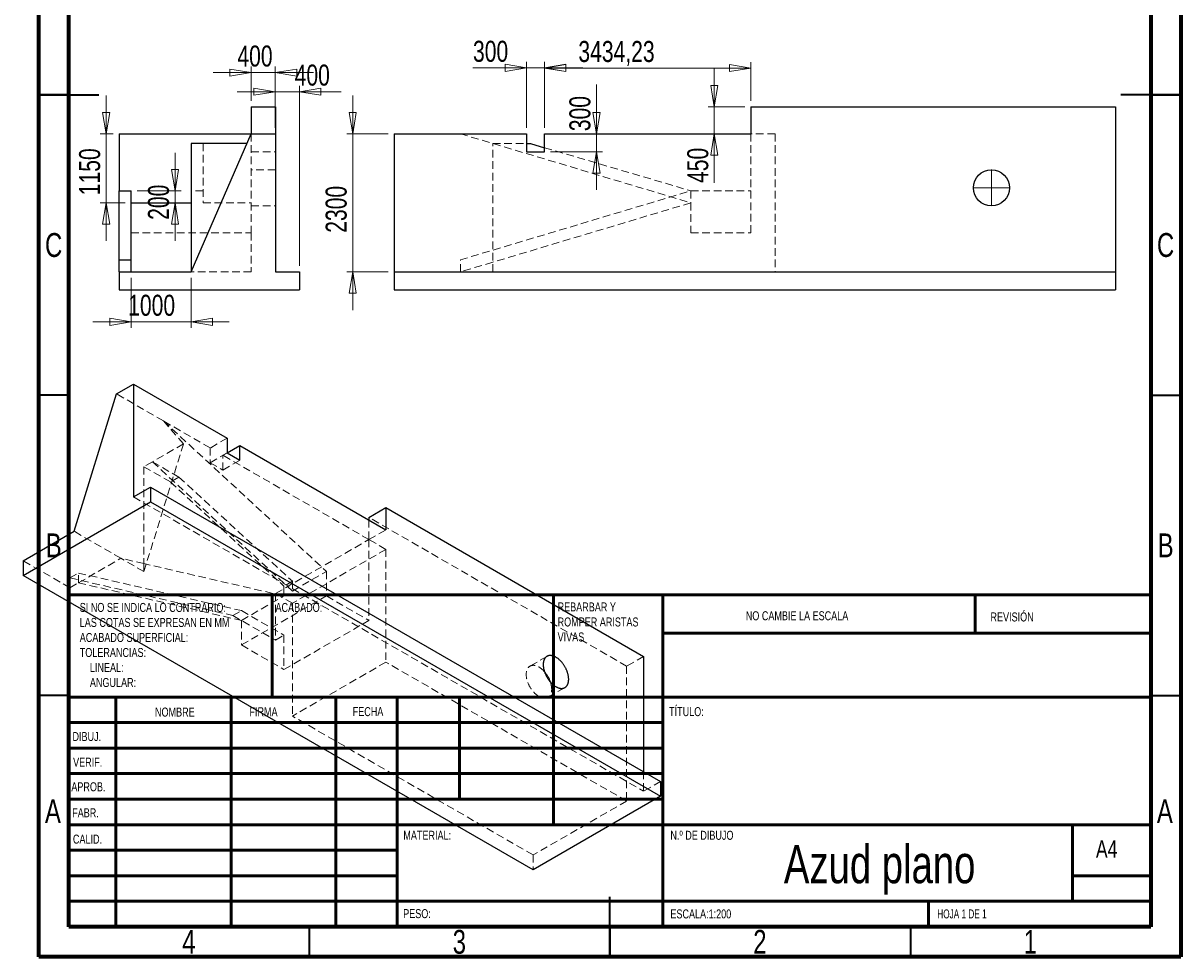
# Model space of a CAD drawing. Header units: millimetres. Extents: x 1 to 205, y 5 to 292.
# Tile 1 of 2: x 12 to 205, y 5 to 160. Entities that reach past the tile are written whole.
import ezdxf

# ---------------------------------------------------------------- set-up
doc = ezdxf.new("R2010")
doc.units = ezdxf.units.MM
doc.linetypes.add('HIDDEN', pattern=[1.905, 1.27, -0.635])
doc.styles.add('SLDTEXTSTYLE0', font='TXT', dxfattribs={"width": 0.75})
doc.styles.add('SLDTEXTSTYLE1', font='TXT', dxfattribs={"width": 0.681818})
doc.dimstyles.new('SLDDIMSTYLE0', dxfattribs={"dimtxt": 3.5, "dimasz": 3.556, "dimexe": 0, "dimexo": 0.0625, "dimgap": 0.875, "dimtad": 1, "dimlfac": 100, "dimrnd": 1e-09, "dimzin": 12, "dimdsep": 46, "dimtxsty": 'SLDTEXTSTYLE0', "dimblk1": 'CLOSED', "dimblk2": 'CLOSED', "dimsah": 1, "dimcen": 0.09, "dimadec": 0, "dimazin": 3, "dimtfac": 1, "dimtmove": 0, "dimatfit": 0, "dimldrblk": 'CLOSED', "dimfxl": 0, "dimfrac": 2, "dimtolj": 1, "dimtzin": 12, "dimarcsym": 0})
doc.dimstyles.new('SLDDIMSTYLE1', dxfattribs={"dimtxt": 3.5, "dimasz": 3.556, "dimexe": 0, "dimexo": 0.0625, "dimgap": 0.875, "dimtad": 1, "dimlfac": 100, "dimrnd": 1e-09, "dimzin": 12, "dimdsep": 46, "dimtxsty": 'SLDTEXTSTYLE0', "dimblk1": 'CLOSED', "dimblk2": 'CLOSED', "dimsah": 1, "dimcen": 0.09, "dimadec": 0, "dimazin": 3, "dimtfac": 1, "dimtofl": 0, "dimtmove": 0, "dimatfit": 3, "dimldrblk": 'CLOSED', "dimfxl": 0, "dimfrac": 2, "dimtolj": 1, "dimtzin": 12, "dimarcsym": 0})

# ---------------------------------------------------------------- blocks, each defined once
blk = doc.blocks.new('SW_NOTE_0')
at = {"color": 0, "linetype": 'Continuous', "lineweight": 0, "char_height": 1.5, "attachment_point": 1, "style": 'SLDTEXTSTYLE0'}
for s, insert in [('SI NO SE INDICA LO CONTRARIO:', (0, 1.93)), ('LAS COTAS SE EXPRESAN EN MM', (0, -0.57)), ('ACABADO SUPERFICIAL:', (0, -3.07)), ('TOLERANCIAS:', (0, -5.57)), ('LINEAL:', (1.69, -8.07)), ('ANGULAR:', (1.69, -10.57))]:
    blk.add_mtext(s, dxfattribs=dict(at, insert=insert))
blk = doc.blocks.new('SW_NOTE_1')
at = {"color": 0, "linetype": 'Continuous', "lineweight": 0, "char_height": 1.5, "attachment_point": 1, "style": 'SLDTEXTSTYLE0'}
for s, insert in [('REBARBAR Y', (0, 1.93)), ('ROMPER ARISTAS', (0, -0.57)), ('VIVAS', (0, -3.07))]:
    blk.add_mtext(s, dxfattribs=dict(at, insert=insert))
blk = doc.blocks.new('_Closed')
at = {"color": 0, "linetype": 'ByBlock', "lineweight": -2}
for p, q in [((-1, 0.166667), (0, 0)), ((-1, 0.166667), (-1, -0.166667)), ((0, 0), (-1, -0.166667)), ((0, 0), (-1, 0))]:
    blk.add_line(p, q, dxfattribs=at)
blk = doc.blocks.new('_D')
at = {"color": 7, "linetype": 'Continuous', "lineweight": 18}
for p, q in [((67.22, 142.02), (67.22, 148.37)), ((73.12, 142.02), (66.22, 142.02)), ((67.22, 119.02), (67.22, 142.02)), ((73.12, 119.02), (66.22, 119.02)), ((67.22, 119.02), (67.22, 112.67))]:
    blk.add_line(p, q, dxfattribs=at)
at = {"color": 7, "linetype": 'Continuous', "lineweight": 18, "xscale": 3.556, "yscale": 3.556}
for p, rotation in [((67.22, 142.02, 15), 270.0000000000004), ((67.22, 119.02, 15), 90.0000000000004)]:
    blk.add_blockref('_Closed', p, dxfattribs=dict(at, rotation=rotation))
at = {"color": 7, "linetype": 'Continuous', "lineweight": 18, "insert": (62.71, 125.54), "char_height": 3.5, "attachment_point": 1, "rotation": 90, "style": 'SLDTEXTSTYLE0'}
blk.add_mtext('2300', dxfattribs=at)
blk = doc.blocks.new('_D_1')
at = {"color": 7, "linetype": 'Continuous', "lineweight": 18}
for p, q in [((99.14, 143.02), (99.14, 153.96)), ((99.14, 152.96), (133.48, 152.96)), ((133.48, 147.52), (133.48, 153.96))]:
    blk.add_line(p, q, dxfattribs=at)
at = {"color": 7, "linetype": 'Continuous', "lineweight": 18, "xscale": 3.556, "yscale": 3.556, "rotation": 180.0000000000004}
blk.add_blockref('_Closed', (99.14, 152.96, 15), dxfattribs=at)
at = {"color": 7, "linetype": 'Continuous', "lineweight": 18, "xscale": 3.556, "yscale": 3.556}
blk.add_blockref('_Closed', (133.48, 152.96, 15), dxfattribs=at)
at = {"color": 7, "linetype": 'Continuous', "lineweight": 18, "insert": (104.76, 157.47), "char_height": 3.5, "attachment_point": 1, "style": 'SLDTEXTSTYLE0'}
blk.add_mtext('3434,23', dxfattribs=at)
blk = doc.blocks.new('_D_2')
at = {"color": 7, "linetype": 'Continuous', "lineweight": 18}
for p, q in [((127.38, 146.52), (127.38, 152.87)), ((132.48, 146.52), (126.38, 146.52)), ((127.38, 146.52), (127.38, 142.02)), ((127.38, 142.02), (127.38, 133.83))]:
    blk.add_line(p, q, dxfattribs=at)
at = {"color": 7, "linetype": 'Continuous', "lineweight": 18, "xscale": 3.556, "yscale": 3.556}
for p, rotation in [((127.38, 146.52, 15), 270.0000000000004), ((127.38, 142.02, 15), 90.0000000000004)]:
    blk.add_blockref('_Closed', p, dxfattribs=dict(at, rotation=rotation))
at = {"color": 7, "linetype": 'Continuous', "lineweight": 18, "insert": (122.87, 133.83), "char_height": 3.5, "attachment_point": 1, "rotation": 90, "style": 'SLDTEXTSTYLE0'}
blk.add_mtext('450', dxfattribs=at)
blk = doc.blocks.new('_D_3')
at = {"color": 7, "linetype": 'Continuous', "lineweight": 18}
for p, q in [((96.14, 152.99), (87.23, 152.99)), ((96.14, 143.02), (96.14, 153.99)), ((96.14, 152.99), (99.14, 152.99)), ((99.14, 143.02), (99.14, 153.99)), ((99.14, 152.99), (105.49, 152.99))]:
    blk.add_line(p, q, dxfattribs=at)
at = {"color": 7, "linetype": 'Continuous', "lineweight": 18, "xscale": 3.556, "yscale": 3.556}
blk.add_blockref('_Closed', (96.14, 152.99, 15), dxfattribs=at)
at = {"color": 7, "linetype": 'Continuous', "lineweight": 18, "xscale": 3.556, "yscale": 3.556, "rotation": 180.0000000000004}
blk.add_blockref('_Closed', (99.14, 152.99, 15), dxfattribs=at)
at = {"color": 7, "linetype": 'Continuous', "lineweight": 18, "insert": (87.23, 157.5), "char_height": 3.5, "attachment_point": 1, "style": 'SLDTEXTSTYLE0'}
blk.add_mtext('300', dxfattribs=at)
blk = doc.blocks.new('_D_4')
at = {"color": 7, "linetype": 'Continuous', "lineweight": 18}
for p, q in [((107.78, 142.02), (107.78, 150.21)), ((107.78, 139.02), (107.78, 142.02)), ((100.14, 139.02), (108.78, 139.02)), ((107.78, 139.02), (107.78, 132.67))]:
    blk.add_line(p, q, dxfattribs=at)
at = {"color": 7, "linetype": 'Continuous', "lineweight": 18, "xscale": 3.556, "yscale": 3.556}
for p, rotation in [((107.78, 142.02, 15), 270.0000000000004), ((107.78, 139.02, 15), 90.0000000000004)]:
    blk.add_blockref('_Closed', p, dxfattribs=dict(at, rotation=rotation))
at = {"color": 7, "linetype": 'Continuous', "lineweight": 18, "insert": (103.26, 142.45), "char_height": 3.5, "attachment_point": 1, "rotation": 90, "style": 'SLDTEXTSTYLE0'}
blk.add_mtext('300', dxfattribs=at)
blk = doc.blocks.new('SW_CENTERMARKSYMBOL_0')
at = {"color": 0, "linetype": 'Continuous', "lineweight": 0}
for p, q in [((0, 0.05), (0, 3.025)), ((-0.05, 0), (-3.025, 0)), ((0, 0), (-0.025, 0)), ((0, 0), (0, 0.025)), ((0, 0), (0, -0.025)), ((0, 0), (0.025, 0)), ((0.05, 0), (3.025, 0)), ((0, -0.05), (0, -3.025))]:
    blk.add_line(p, q, dxfattribs=at)
blk = doc.blocks.new('_D_5')
at = {"color": 7, "linetype": 'Continuous', "lineweight": 18}
for p, q in [((30.34, 118.02), (30.34, 109.71)), ((40.34, 118.02), (40.34, 109.71)), ((30.34, 110.71), (23.99, 110.71)), ((40.34, 110.71), (30.34, 110.71)), ((40.34, 110.71), (46.69, 110.71))]:
    blk.add_line(p, q, dxfattribs=at)
at = {"color": 7, "linetype": 'Continuous', "lineweight": 18, "xscale": 3.556, "yscale": 3.556}
blk.add_blockref('_Closed', (30.34, 110.71, 0.64), dxfattribs=at)
at = {"color": 7, "linetype": 'Continuous', "lineweight": 18, "xscale": 3.556, "yscale": 3.556, "rotation": 180.0000000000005}
blk.add_blockref('_Closed', (40.34, 110.71, 0.64), dxfattribs=at)
at = {"color": 7, "linetype": 'Continuous', "lineweight": 18, "insert": (29.86, 115.22), "char_height": 3.5, "attachment_point": 1, "style": 'SLDTEXTSTYLE0'}
blk.add_mtext('1000', dxfattribs=at)
blk = doc.blocks.new('_D_6')
at = {"color": 7, "linetype": 'Continuous', "lineweight": 18}
for p, q in [((37.66, 132.52), (37.66, 138.87)), ((31.34, 132.52), (38.66, 132.52)), ((37.66, 130.52), (37.66, 132.52)), ((37.66, 130.52), (37.66, 124.17))]:
    blk.add_line(p, q, dxfattribs=at)
at = {"color": 7, "linetype": 'Continuous', "lineweight": 18, "xscale": 3.556, "yscale": 3.556}
for p, rotation in [((37.66, 132.52, 0.64), 270.0000000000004), ((37.66, 130.52, 0.64), 90.0000000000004)]:
    blk.add_blockref('_Closed', p, dxfattribs=dict(at, rotation=rotation))
at = {"color": 7, "linetype": 'Continuous', "lineweight": 18, "insert": (33.15, 127.69), "char_height": 3.5, "attachment_point": 1, "rotation": 90, "style": 'SLDTEXTSTYLE0'}
blk.add_mtext('200', dxfattribs=at)
blk = doc.blocks.new('_D_7')
at = {"color": 7, "linetype": 'Continuous', "lineweight": 18}
for p, q in [((50.34, 152.2), (43.99, 152.2)), ((50.34, 147.52), (50.34, 153.2)), ((50.34, 152.2), (54.34, 152.2)), ((54.34, 147.52), (54.34, 153.2)), ((54.34, 152.2), (60.69, 152.2))]:
    blk.add_line(p, q, dxfattribs=at)
at = {"color": 7, "linetype": 'Continuous', "lineweight": 18, "xscale": 3.556, "yscale": 3.556}
blk.add_blockref('_Closed', (50.34, 152.2, 0.64), dxfattribs=at)
at = {"color": 7, "linetype": 'Continuous', "lineweight": 18, "xscale": 3.556, "yscale": 3.556, "rotation": 180.0000000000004}
blk.add_blockref('_Closed', (54.34, 152.2, 0.64), dxfattribs=at)
at = {"color": 7, "linetype": 'Continuous', "lineweight": 18, "insert": (48.03, 156.71), "char_height": 3.5, "attachment_point": 1, "style": 'SLDTEXTSTYLE0'}
blk.add_mtext('400', dxfattribs=at)
blk = doc.blocks.new('_D_8')
at = {"color": 7, "linetype": 'Continuous', "lineweight": 18}
for p, q in [((26.2, 142.02), (26.2, 148.37)), ((27.34, 142.02), (25.2, 142.02)), ((26.2, 142.02), (26.2, 130.52)), ((29.34, 130.52), (25.2, 130.52)), ((26.2, 130.52), (26.2, 124.17))]:
    blk.add_line(p, q, dxfattribs=at)
at = {"color": 7, "linetype": 'Continuous', "lineweight": 18, "xscale": 3.556, "yscale": 3.556}
for p, rotation in [((26.2, 142.02, 0.64), 270.0000000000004), ((26.2, 130.52, 0.64), 90.0000000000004)]:
    blk.add_blockref('_Closed', p, dxfattribs=dict(at, rotation=rotation))
at = {"color": 7, "linetype": 'Continuous', "lineweight": 18, "insert": (21.69, 131.79), "char_height": 3.5, "attachment_point": 1, "rotation": 90, "style": 'SLDTEXTSTYLE0'}
blk.add_mtext('1150', dxfattribs=at)
blk = doc.blocks.new('_D_9')
at = {"color": 7, "linetype": 'Continuous', "lineweight": 18}
for p, q in [((54.34, 149.02), (47.99, 149.02)), ((54.34, 143.02), (54.34, 150.02)), ((54.34, 149.02), (58.34, 149.02)), ((58.34, 120.02), (58.34, 150.02)), ((58.34, 149.02), (65.31, 149.02))]:
    blk.add_line(p, q, dxfattribs=at)
at = {"color": 7, "linetype": 'Continuous', "lineweight": 18, "xscale": 3.556, "yscale": 3.556}
blk.add_blockref('_Closed', (54.34, 149.02, 0.64), dxfattribs=at)
at = {"color": 7, "linetype": 'Continuous', "lineweight": 18, "xscale": 3.556, "yscale": 3.556, "rotation": 180.0000000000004}
blk.add_blockref('_Closed', (58.34, 149.02, 0.64), dxfattribs=at)
at = {"color": 7, "linetype": 'Continuous', "lineweight": 18, "insert": (57.56, 153.54), "char_height": 3.5, "attachment_point": 1, "style": 'SLDTEXTSTYLE0'}
blk.add_mtext('400', dxfattribs=at)

msp = doc.modelspace()

# ---------------------------------------------------------------- linework, layer by layer
at = {"color": 7, "linetype": 'Continuous', "lineweight": 70}
for p, q in [((15, 5), (15, 292)), ((205, 292), (205, 5)), ((20, 10), (20, 287)), ((200, 287), (200, 10)), ((200, 10), (20, 10)), ((205, 5), (15, 5))]:
    msp.add_line(p, q, dxfattribs=at)
at = {"color": 7, "linetype": 'Continuous', "lineweight": 35}
for p, q in [((15, 148.5), (25, 148.5)), ((20, 148.5), (15, 148.5)), ((205, 148.5), (195, 148.5)), ((200, 148.5), (205, 148.5)), ((20, 98.5), (15, 98.5)), ((200, 98.5), (205, 98.5)), ((20, 48.5), (15, 48.5)), ((200, 48.5), (205, 48.5)), ((110, 5), (110, 15)), ((60, 10), (60, 5)), ((110, 10), (110, 5)), ((160, 10), (160, 5))]:
    msp.add_line(p, q, dxfattribs=at)
at = {"color": 7, "linetype": 'Continuous', "lineweight": 25}
for p, q in [((50.34422, 146.52277), (50.34422, 142.02277)), ((50.34422, 146.52277), (54.34422, 146.52277)), ((54.34422, 146.52277), (54.34422, 142.02277)), ((133.47815, 146.52277), (133.47815, 142.02277)), ((133.47815, 146.52277), (194.11742, 146.52277)), ((194.11742, 146.52277), (194.11742, 119.02277)), ((28.34422, 142.02277), (50.34422, 142.02277)), ((28.34422, 142.02277), (28.34422, 132.52277)), ((40.34422, 119.02277), (50.34422, 142.02277)), ((50.34422, 142.02277), (54.34422, 142.02277)), ((54.34422, 142.02277), (54.34422, 119.02277)), ((74.11742, 142.02277), (96.1359, 142.02277)), ((74.11742, 142.02277), (74.11742, 119.02277)), ((96.1359, 142.02277), (96.1359, 139.02277)), ((99.1359, 139.02277), (99.1359, 142.02277)), ((99.1359, 142.02277), (133.47815, 142.02277)), ((42.34422, 140.40031), (40.34422, 140.40031)), ((40.34422, 140.40031), (40.34422, 120.64523)), ((49.6388, 140.40031), (42.34422, 140.40031)), ((96.1359, 140.40031), (96.77631, 140.40031)), ((96.1359, 139.02277), (99.1359, 139.02277)), ((96.77631, 140.40031), (99.1359, 139.70419)), ((28.34422, 132.52277), (30.34422, 132.52277)), ((28.34422, 121.02277), (28.34422, 132.52277)), ((30.34422, 121.02277), (30.34422, 132.52277)), ((30.34422, 130.52277), (40.34422, 130.52277)), ((28.34422, 121.02277), (30.34422, 121.02277)), ((28.34422, 119.02277), (28.34422, 121.02277)), ((30.34422, 119.02277), (30.34422, 121.02277)), ((40.34422, 120.64523), (40.34422, 119.02277)), ((28.34422, 119.02277), (28.34422, 116.02277)), ((28.34422, 119.02277), (40.34422, 119.02277)), ((54.34422, 119.02277), (58.34422, 119.02277)), ((58.34422, 119.02277), (58.34422, 116.02277)), ((74.11742, 119.02277), (74.11742, 116.02277)), ((74.11742, 119.02277), (194.11742, 119.02277)), ((194.11742, 119.02277), (194.11742, 116.02277)), ((28.34422, 116.02277), (58.34422, 116.02277)), ((74.11742, 116.02277), (194.11742, 116.02277)), ((27.94305, 98.70255), (30.77148, 100.33536)), ((30.77148, 100.33536), (30.77148, 81.55492)), ((30.77148, 100.33536), (46.34089, 91.34733)), ((20.87198, 75.84007), (27.94305, 98.70255)), ((46.34089, 91.34733), (46.34089, 88.89771)), ((46.34089, 88.89811), (48.46221, 90.12272)), ((46.34089, 88.89771), (48.46221, 87.6731)), ((48.46221, 87.6731), (48.46221, 90.12272)), ((48.46221, 90.12272), (72.74585, 76.10407)), ((30.77148, 81.55492), (33.5999, 83.18774)), ((33.5999, 83.18774), (33.5999, 80.73812)), ((33.5999, 83.18774), (118.45272, 34.20325)), ((12.3867, 68.49199), (33.5999, 80.73812)), ((33.5999, 80.73812), (118.45272, 31.75363)), ((69.91743, 78.14569), (72.74585, 79.7785)), ((72.74585, 79.7785), (72.74585, 76.10407)), ((72.74585, 79.7785), (115.62429, 55.02531)), ((69.91743, 78.14569), (69.91743, 77.73689)), ((12.3867, 70.94162), (20.87198, 75.84007)), ((12.3867, 70.94162), (12.3867, 68.49199)), ((97.23952, 19.50751), (12.3867, 68.49199)), ((115.62429, 55.02531), (115.62429, 35.83607)), ((118.45272, 34.20325), (118.45272, 31.75363)), ((118.45272, 31.75363), (97.23952, 19.50751))]:
    msp.add_line(p, q, dxfattribs=at)
at = {"color": 7, "linetype": 'HIDDEN', "lineweight": 18}
for p, q in [((50.34422, 142.02277), (50.34422, 130.52277)), ((85.12666, 142.02277), (123.47815, 130.52277)), ((137.47815, 142.02277), (133.47815, 142.02277)), ((133.47815, 142.02277), (133.47815, 125.52277)), ((137.47815, 142.02277), (137.47815, 119.02277)), ((42.34422, 140.40031), (42.34422, 130.52277)), ((50.34422, 139.02277), (54.34422, 139.02277)), ((90.53742, 119.02277), (90.53742, 140.40031)), ((90.53742, 140.40031), (96.1359, 140.40031)), ((99.1359, 139.70419), (123.47815, 132.52277)), ((54.34422, 136.02277), (50.34422, 136.02277)), ((42.34422, 132.52277), (40.34422, 132.52277)), ((85.12666, 121.02277), (123.47815, 132.52277)), ((123.47815, 132.52277), (123.47815, 130.52277)), ((123.47815, 132.52277), (133.47815, 132.52277)), ((42.34422, 130.52277), (50.34422, 130.52277)), ((50.34422, 130.52277), (50.34422, 125.52277)), ((50.34422, 130.02277), (54.34422, 130.02277)), ((123.47815, 130.52277), (90.53742, 120.64523)), ((123.47815, 130.52277), (123.47815, 125.52277)), ((30.34422, 125.52277), (50.34422, 125.52277)), ((50.34422, 125.52277), (50.34422, 119.02277)), ((123.47815, 125.52277), (133.47815, 125.52277)), ((85.12666, 119.02277), (85.12666, 121.02277)), ((90.53742, 120.64523), (85.12666, 119.02277)), ((50.34422, 119.02277), (40.34422, 119.02277)), ((35.72776, 94.20853), (27.94305, 98.70255)), ((43.51246, 89.71451), (35.72776, 94.20853)), ((35.72776, 94.20853), (62.84636, 69.16308)), ((39.05494, 90.38708), (35.72776, 94.20853)), ((46.34089, 91.34733), (43.51246, 89.71451)), ((32.48268, 69.13736), (39.05494, 90.38708)), ((39.05494, 90.38708), (33.89689, 87.4094)), ((43.51246, 89.71451), (43.51246, 87.26489)), ((43.51246, 87.26489), (46.34089, 88.89771)), ((45.63379, 88.4899), (46.34089, 88.89811)), ((33.89689, 87.4094), (32.48268, 86.59299)), ((33.89689, 87.4094), (38.30845, 84.86266)), ((33.89689, 87.4094), (57.1895, 65.89744)), ((43.51246, 87.26489), (45.63379, 86.04028)), ((45.63379, 86.04028), (45.63379, 88.4899)), ((69.91743, 74.47125), (45.63379, 88.4899)), ((45.63379, 86.04028), (48.46221, 87.6731)), ((32.48268, 86.59299), (32.48268, 70.46216)), ((32.48268, 86.59299), (36.89424, 84.04625)), ((38.30845, 84.86266), (36.89424, 84.04625)), ((38.30845, 84.86266), (57.1895, 67.53052)), ((36.89424, 84.04625), (55.77529, 66.71412)), ((30.77148, 81.55492), (115.62429, 32.57044)), ((112.79586, 53.39249), (69.91743, 78.14569)), ((69.91743, 77.73689), (69.91743, 74.47125)), ((28.65669, 71.34605), (20.87198, 75.84007)), ((69.91743, 74.47125), (72.74585, 76.10407)), ((54.36108, 65.49077), (69.91743, 74.47125)), ((69.91743, 74.47125), (69.91743, 60.99833)), ((72.74585, 72.83844), (69.91743, 74.47125)), ((21.58562, 67.26401), (28.65669, 71.34605)), ((32.48268, 70.46216), (28.65669, 71.34605)), ((32.48268, 69.13736), (28.65669, 71.34605)), ((72.74585, 72.83844), (57.1895, 63.85795)), ((72.74585, 72.83844), (72.74585, 54.058)), ((20.17141, 66.4476), (12.3867, 70.94162)), ((32.48268, 70.46216), (32.48268, 69.13736)), ((55.77529, 65.08103), (32.48268, 70.46216)), ((20.17141, 68.08068), (21.58562, 68.89709)), ((20.17141, 66.4476), (20.17141, 68.08068)), ((20.17141, 68.08068), (47.29001, 61.81567)), ((21.58562, 67.26401), (21.58562, 68.89709)), ((21.58562, 68.89709), (48.70422, 62.63208)), ((57.1895, 67.53052), (55.77529, 66.71412)), ((57.1895, 65.89744), (62.84636, 69.16308)), ((57.1895, 67.53052), (57.1895, 65.89744)), ((62.84636, 69.16308), (62.84636, 65.08037)), ((20.17141, 66.4476), (21.58562, 67.26401)), ((21.58562, 67.26401), (48.70422, 60.99899)), ((54.36108, 65.49077), (54.36108, 57.73363)), ((57.1895, 63.85795), (54.36108, 65.49077)), ((55.77529, 66.71412), (55.77529, 65.08103)), ((48.70422, 60.99899), (55.77529, 65.08103)), ((48.70422, 56.91629), (62.84636, 65.08037)), ((57.1895, 63.85795), (57.1895, 45.07751)), ((62.84636, 65.08037), (69.91743, 60.99833)), ((47.29001, 61.81567), (48.70422, 62.63208)), ((47.29001, 61.81567), (54.36108, 57.73363)), ((48.70422, 62.63208), (55.77529, 58.55004)), ((48.70422, 60.99899), (48.70422, 56.91629)), ((55.77529, 52.83425), (69.91743, 60.99833)), ((54.36108, 57.73363), (55.77529, 58.55004)), ((55.77529, 58.55004), (55.77529, 52.83425)), ((48.70422, 56.91629), (55.77529, 52.83425)), ((72.74585, 54.058), (57.1895, 45.07751)), ((112.79586, 30.93762), (72.74585, 54.058)), ((99.53025, 55.02519), (96.70182, 53.39237)), ((115.62429, 55.02531), (112.79586, 53.39249)), ((112.79586, 53.39249), (112.79586, 30.93762)), ((99.70158, 48.19608), (102.53, 49.82889)), ((97.23952, 21.95713), (57.1895, 45.07751)), ((115.62429, 35.83607), (115.62429, 32.57044)), ((118.45272, 34.20325), (115.62429, 32.57044)), ((112.79586, 30.93762), (97.23952, 21.95713)), ((97.23952, 21.95713), (97.23952, 19.50751))]:
    msp.add_line(p, q, dxfattribs=at)
at = {"color": 7, "linetype": 'Continuous', "lineweight": 50}
for p, q in [((20, 65.25), (200, 65.25)), ((20, 65.25), (20, 10)), ((53.8, 48.25), (53.8, 65.25)), ((100.6, 65.25), (100.6, 27)), ((118.8, 65.25), (118.8, 10)), ((170.8, 58.875), (170.8, 65.25)), ((200, 58.875), (118.8, 58.875)), ((200, 48.25), (20, 48.25)), ((27.8, 48.25), (27.8, 10)), ((46.99095, 48.25), (46.99095, 10)), ((64.39893, 48.25), (64.39893, 10)), ((74.6, 10), (74.6, 48.25)), ((85, 31.25), (85, 48.25)), ((118.8, 44), (20, 44)), ((118.8, 39.75), (20, 39.75)), ((118.8, 35.5), (20, 35.5)), ((118.8, 31.25), (20, 31.25)), ((74.6, 27), (20, 27)), ((74.6, 27), (200, 27)), ((187, 14.25), (187, 27)), ((74.6, 22.74993), (20, 22.74993)), ((74.6, 18.5), (20, 18.5)), ((200, 18.5), (187, 18.5)), ((20, 14.25), (200, 14.25)), ((163, 10), (163, 14.25))]:
    msp.add_line(p, q, dxfattribs=at)
at = {"color": 7, "linetype": 'Continuous', "lineweight": 25, "flags": 128}
msp.add_lwpolyline([(103.15144, 51.20243), (103.15019, 51.28724), (103.14645, 51.3734), (103.1402, 51.46079), (103.13147, 51.54933), (103.12026, 51.6389), (103.10659, 51.7294), (103.09047, 51.82072), (103.07192, 51.91276), (103.05097, 52.0054), (103.02763, 52.09854), (103.00194, 52.19207), (102.97393, 52.28587), (102.94362, 52.37984), (102.91106, 52.47387), (102.87628, 52.56784), (102.83932, 52.66164), (102.80023, 52.75517), (102.75906, 52.84831), (102.71585, 52.94096), (102.67065, 53.03299), (102.62352, 53.12432), (102.5745, 53.21482), (102.52367, 53.3044), (102.47108, 53.39294), (102.41679, 53.48034), (102.36086, 53.5665), (102.30337, 53.65132), (102.24438, 53.73469), (102.18395, 53.81652), (102.12216, 53.89672), (102.05909, 53.97518), (101.99481, 54.05182), (101.92938, 54.12654), (101.8629, 54.19926), (101.79543, 54.26989), (101.72707, 54.33835), (101.65788, 54.40455), (101.58795, 54.46843), (101.51737, 54.52989), (101.44621, 54.58888), (101.37455, 54.64532), (101.3025, 54.69915), (101.23012, 54.7503), (101.15751, 54.79871), (101.08474, 54.84432), (101.01192, 54.88708), (100.93911, 54.92695), (100.86641, 54.96387), (100.7939, 54.9978), (100.72168, 55.02869), (100.64981, 55.05652), (100.5784, 55.08126), (100.50751, 55.10286), (100.43725, 55.12131), (100.36768, 55.13658), (100.29889, 55.14866), (100.23096, 55.15753), (100.16398, 55.16318), (100.09802, 55.16561), (100.03315, 55.16481), (99.96946, 55.16078), (99.90703, 55.15353), (99.84591, 55.14307), (99.78619, 55.1294), (99.72794, 55.11255), (99.67122, 55.09254), (99.6161, 55.06938), (99.56266, 55.04311), (99.51094, 55.01375), (99.46101, 54.98134), (99.41293, 54.94593), (99.36675, 54.90754), (99.32254, 54.86623), (99.28034, 54.82205), (99.24021, 54.77504), (99.20218, 54.72527), (99.16631, 54.67278), (99.13263, 54.61765), (99.10119, 54.55994), (99.07203, 54.49971), (99.04517, 54.43704), (99.02065, 54.372), (98.9985, 54.30467), (98.97875, 54.23512), (98.96141, 54.16345), (98.94651, 54.08972), (98.93407, 54.01404), (98.9241, 53.93649), (98.91661, 53.85715), (98.91162, 53.77613), (98.90912, 53.69352), (98.90912, 53.60942), (98.91162, 53.52393), (98.91661, 53.43714), (98.9241, 53.34916), (98.93407, 53.26009), (98.94651, 53.17004), (98.96141, 53.07912), (98.97875, 52.98743), (98.9985, 52.89507), (99.02065, 52.80217), (99.04517, 52.70882), (99.07203, 52.61514), (99.10119, 52.52124), (99.13263, 52.42723), (99.16631, 52.33322), (99.20218, 52.23932), (99.24021, 52.14564), (99.28034, 52.05229), (99.32254, 51.95938), (99.36675, 51.86702), (99.41293, 51.77533), (99.46101, 51.6844), (99.51094, 51.59435), (99.56266, 51.50528), (99.6161, 51.4173), (99.67122, 51.3305), (99.72794, 51.245), (99.78619, 51.16089), (99.84591, 51.07828), (99.90703, 50.99725), (99.96946, 50.91791), (100.03315, 50.84035), (100.09802, 50.76466), (100.16398, 50.69093), (100.23096, 50.61924), (100.29889, 50.54969), (100.36768, 50.48235), (100.43725, 50.4173), (100.50751, 50.35462), (100.5784, 50.29438), (100.64981, 50.23666), (100.72168, 50.18152), (100.7939, 50.12902), (100.86641, 50.07923), (100.93911, 50.03222), (101.01192, 49.98802), (101.08474, 49.9467), (101.15751, 49.9083), (101.23012, 49.87287), (101.3025, 49.84046), (101.37455, 49.81109), (101.44621, 49.7848), (101.51737, 49.76163), (101.58795, 49.7416), (101.65788, 49.72474), (101.72707, 49.71106), (101.79543, 49.70059), (101.8629, 49.69332), (101.92938, 49.68928), (101.99481, 49.68847), (102.05909, 49.69088), (102.12216, 49.69652), (102.18395, 49.70538), (102.24438, 49.71745), (102.30337, 49.73271), (102.36086, 49.75114), (102.41679, 49.77273), (102.47108, 49.79745), (102.52367, 49.82527), (102.5745, 49.85616), (102.62352, 49.89007), (102.67065, 49.92698), (102.71585, 49.96683), (102.75906, 50.00958), (102.80023, 50.05519), (102.83932, 50.10359), (102.87628, 50.15472), (102.91106, 50.20854), (102.94362, 50.26497), (102.97393, 50.32395), (103.00194, 50.38541), (103.02763, 50.44927), (103.05097, 50.51547), (103.07192, 50.58391), (103.09047, 50.65454), (103.10659, 50.72725), (103.12026, 50.80196), (103.13147, 50.87859), (103.1402, 50.95705), (103.14645, 51.03723), (103.15019, 51.11906), (103.15144, 51.20243)], dxfattribs=at)
at = {"color": 7, "linetype": 'HIDDEN', "lineweight": 18, "flags": 128}
for points in [[(99.11563, 52.47724), (99.10096, 52.49372), (99.03447, 52.56644), (98.96701, 52.63707), (98.89864, 52.70553), (98.82945, 52.77173), (98.75952, 52.83561), (98.68894, 52.89708), (98.61778, 52.95607), (98.54613, 53.01251), (98.47407, 53.06633), (98.40169, 53.11748), (98.32908, 53.16589), (98.25632, 53.2115), (98.18349, 53.25427), (98.11068, 53.29413), (98.03798, 53.33105), (97.96548, 53.36498), (97.89325, 53.39588), (97.82139, 53.42371), (97.74997, 53.44844), (97.67909, 53.47004), (97.60882, 53.48849), (97.53925, 53.50376), (97.47046, 53.51584), (97.40254, 53.52471), (97.33555, 53.53037), (97.26959, 53.53279), (97.20473, 53.53199), (97.14104, 53.52797), (97.0786, 53.52072), (97.01748, 53.51025), (96.95776, 53.49659), (96.89951, 53.47974), (96.84279, 53.45972), (96.78768, 53.43656), (96.73423, 53.41029), (96.68251, 53.38093), (96.63258, 53.34853), (96.5845, 53.31311), (96.53833, 53.27473), (96.49412, 53.23342), (96.45192, 53.18923), (96.41178, 53.14223), (96.37375, 53.09245), (96.33788, 53.03997), (96.3042, 52.98484), (96.27276, 52.92712), (96.2436, 52.86689), (96.21674, 52.80422), (96.19222, 52.73918), (96.17008, 52.67185), (96.15032, 52.60231), (96.13299, 52.53063), (96.11809, 52.45691), (96.10565, 52.38122), (96.09568, 52.30367), (96.08819, 52.22434), (96.08319, 52.14332), (96.08069, 52.06071), (96.08069, 51.97661), (96.08319, 51.89111), (96.08819, 51.80432), (96.09568, 51.71634), (96.10565, 51.62728), (96.11809, 51.53723), (96.13299, 51.4463), (96.15032, 51.35461), (96.17008, 51.26226), (96.19222, 51.16935), (96.21674, 51.07601), (96.2436, 50.98233), (96.27276, 50.88843), (96.3042, 50.79441), (96.33788, 50.7004), (96.37375, 50.6065), (96.41178, 50.51282), (96.45192, 50.41947), (96.49412, 50.32656), (96.53833, 50.23421), (96.5845, 50.14251), (96.63258, 50.05159), (96.68251, 49.96153), (96.73423, 49.87246), (96.78768, 49.78448), (96.84279, 49.69769), (96.89951, 49.61218), (96.95776, 49.52808), (97.01748, 49.44546), (97.0786, 49.36444), (97.14104, 49.2851), (97.20473, 49.20753), (97.26959, 49.13184), (97.33555, 49.05811), (97.40254, 48.98643), (97.47046, 48.91687), (97.53925, 48.84953), (97.60882, 48.78448), (97.67909, 48.7218), (97.74997, 48.66156), (97.82139, 48.60384), (97.89325, 48.5487), (97.96548, 48.4962), (98.03798, 48.44642), (98.11068, 48.3994), (98.18349, 48.3552), (98.25632, 48.31388), (98.32908, 48.27549), (98.40169, 48.24006), (98.47407, 48.20764), (98.54613, 48.17827), (98.61778, 48.15199), (98.68894, 48.12882), (98.75952, 48.10879), (98.82945, 48.09192), (98.89864, 48.07825), (98.96701, 48.06777), (99.03447, 48.06051), (99.10096, 48.05647), (99.16638, 48.05565), (99.23066, 48.05807), (99.29374, 48.06371), (99.35552, 48.07256), (99.41595, 48.08463), (99.47494, 48.09989), (99.53244, 48.11833), (99.58836, 48.13992), (99.64265, 48.16464), (99.69525, 48.19245), (99.74608, 48.22334), (99.79509, 48.25726), (99.84222, 48.29416), (99.88742, 48.33402), (99.93063, 48.37677), (99.97181, 48.42237), (100.0109, 48.47077), (100.04785, 48.52191), (100.08263, 48.57572), (100.11519, 48.63215), (100.1455, 48.69113), (100.17351, 48.75259), (100.19921, 48.81645), (100.22254, 48.88265), (100.2435, 48.9511), (100.26204, 49.02172), (100.27816, 49.09443), (100.29184, 49.16915), (100.30304, 49.24578), (100.31177, 49.32423), (100.31802, 49.40442), (100.32177, 49.48624), (100.32302, 49.56961), (100.32302, 49.56961)], [(100.32302, 49.56961), (100.32177, 49.65442), (100.31802, 49.74058), (100.31177, 49.82798), (100.30304, 49.91651), (100.29184, 50.00608), (100.27816, 50.09658), (100.26204, 50.1879), (100.2435, 50.27994), (100.22254, 50.37258), (100.19921, 50.46572), (100.17351, 50.55925), (100.1455, 50.65305), (100.11619, 50.74402)]]:
    msp.add_lwpolyline(points, dxfattribs=at)
at = {"color": 7, "linetype": 'Continuous', "lineweight": 25}
msp.add_circle((173.47815, 133.02277), 3, dxfattribs=at)
msp.add_arc((95.3057, 49.1224), 5.07647, 18.6289951, 41.3656283, dxfattribs=at)

# ---------------------------------------------------------------- block references
at = {"color": 7, "linetype": 'Continuous', "lineweight": 0}
for name, p in [('SW_CENTERMARKSYMBOL_0', (173.47815, 133.02277)), ('SW_NOTE_0', (21.80283, 61.98737)), ('SW_NOTE_1', (101.30922, 62.06949))]:
    msp.add_blockref(name, p, dxfattribs=at)

# ---------------------------------------------------------------- texts
for s, insert, char_height, attachment_point, style in [('C', (17.45866, 125.48888), 3.96875, 2, 'SLDTEXTSTYLE0'), ('C', (202.45866, 125.48888), 3.96875, 2, 'SLDTEXTSTYLE0'), ('B', (17.4706, 75.48888), 3.96875, 2, 'SLDTEXTSTYLE0'), ('B', (202.4706, 75.48888), 3.96875, 2, 'SLDTEXTSTYLE0'), ('ACABADO:', (54.37129, 63.91927), 1.5, 1, 'SLDTEXTSTYLE0'), ('NO CAMBIE LA ESCALA', (132.61464, 62.53299), 1.5, 1, 'SLDTEXTSTYLE0'), ('REVISIÓN', (173.32758, 62.33491), 1.5, 1, 'SLDTEXTSTYLE0'), ('NOMBRE', (34.32224, 46.50148), 1.5, 1, 'SLDTEXTSTYLE0'), ('FIRMA', (50.03359, 46.56176), 1.5, 1, 'SLDTEXTSTYLE0'), ('FECHA', (67.2147, 46.57618), 1.5, 1, 'SLDTEXTSTYLE0'), ('TÍTULO:', (119.85709, 46.57618), 1.5, 1, 'SLDTEXTSTYLE0'), ('DIBUJ.', (20.5901, 42.42971), 1.5, 1, 'SLDTEXTSTYLE0'), ('VERIF.', (20.69882, 38.15441), 1.5, 1, 'SLDTEXTSTYLE0'), ('APROB.', (20.40172, 34.0643), 1.5, 1, 'SLDTEXTSTYLE0'), ('A', (17.33969, 31.23888), 3.96875, 2, 'SLDTEXTSTYLE0'), ('A', (202.33969, 31.23888), 3.96875, 2, 'SLDTEXTSTYLE0'), ('FABR.', (20.5425, 29.7337), 1.5, 1, 'SLDTEXTSTYLE0'), ('CALID.', (20.66904, 25.34965), 1.5, 1, 'SLDTEXTSTYLE0'), ('MATERIAL:', (75.64586, 25.98606), 1.5, 1, 'SLDTEXTSTYLE0'), ('N.º DE DIBUJO', (120.07397, 25.98606), 1.5, 1, 'SLDTEXTSTYLE0'), ('Azud plano', (154.88739, 23.60691), 6.35, 2, 'SLDTEXTSTYLE0'), ('A4', (190.87116, 24.40639), 2.910417, 1, 'SLDTEXTSTYLE0'), ('PESO:', (75.61781, 12.94931), 1.4986, 1, 'SLDTEXTSTYLE0'), ('ESCALA:1:200', (120.07397, 12.90009), 1.5, 1, 'SLDTEXTSTYLE0'), ('HOJA 1 DE 1', (164.47829, 12.90009), 1.5, 1, 'SLDTEXTSTYLE1'), ('4', (39.96004, 9.48888), 3.96875, 2, 'SLDTEXTSTYLE0'), ('3', (84.96004, 9.48888), 3.96875, 2, 'SLDTEXTSTYLE0'), ('2', (134.96004, 9.48888), 3.96875, 2, 'SLDTEXTSTYLE0'), ('1', (179.96004, 9.48888), 3.96875, 2, 'SLDTEXTSTYLE0')]:
    msp.add_mtext(s, dxfattribs=dict(at, insert=insert, char_height=char_height, attachment_point=attachment_point, style=style))

# ---------------------------------------------------------------- dimensions: what is measured, and where the dimension line sits
at = {"color": 7, "linetype": 'Continuous', "lineweight": 18}
for base, p1, p2, dimstyle, picture, middle in [((54.34422, 152.19866), (50.34422, 146.52277), (54.34422, 146.52277), 'SLDDIMSTYLE0', '_D_7', (51.91389, 152.19866)), ((99.1359, 152.99215), (96.1359, 142.02277), (99.1359, 142.02277), 'SLDDIMSTYLE0', '_D_3', (91.11231, 152.99215)), ((133.478149, 152.9589), (99.135895, 142.022768), (133.478149, 146.522768), 'SLDDIMSTYLE1', '_D_1', (113.16558, 152.9589)), ((58.34422, 149.0247), (54.34422, 142.02277), (58.34422, 119.02277), 'SLDDIMSTYLE0', '_D_9', (61.43578, 149.0247)), ((30.34422, 110.70752), (40.34422, 119.02277), (30.34422, 119.02277), 'SLDDIMSTYLE0', '_D_5', (35.03285, 110.70752))]:
    dim = msp.add_linear_dim(base=base, p1=p1, p2=p2, dimstyle=dimstyle, dxfattribs=at)
    dim.commit()
    dim.dimension.update_dxf_attribs({"geometry": picture, "text_midpoint": middle, "dimtype": 160})
for base, p1, p2, picture, middle in [((127.38191, 142.02277), (133.47815, 146.52277), (133.47815, 142.02277), '_D_2', (127.38191, 137.7124)), ((107.77561, 142.02277), (99.1359, 139.02277), (99.1359, 142.02277), '_D_4', (107.77561, 146.32683)), ((26.20481, 130.52277), (28.34422, 142.02277), (30.34422, 130.52277), '_D_8', (26.20481, 136.96365)), ((67.22005, 142.02277), (74.11742, 119.02277), (74.11742, 142.02277), '_D', (67.22005, 130.70726)), ((37.66083, 132.52277), (40.34422, 130.52277), (30.34422, 132.52277), '_D_6', (37.66083, 131.56903))]:
    dim = msp.add_linear_dim(base=base, p1=p1, p2=p2, angle=90, dimstyle='SLDDIMSTYLE0', dxfattribs=at)
    dim.commit()
    dim.dimension.update_dxf_attribs({"geometry": picture, "text_midpoint": middle, "dimtype": 160})

doc.saveas('drawing.dxf')
